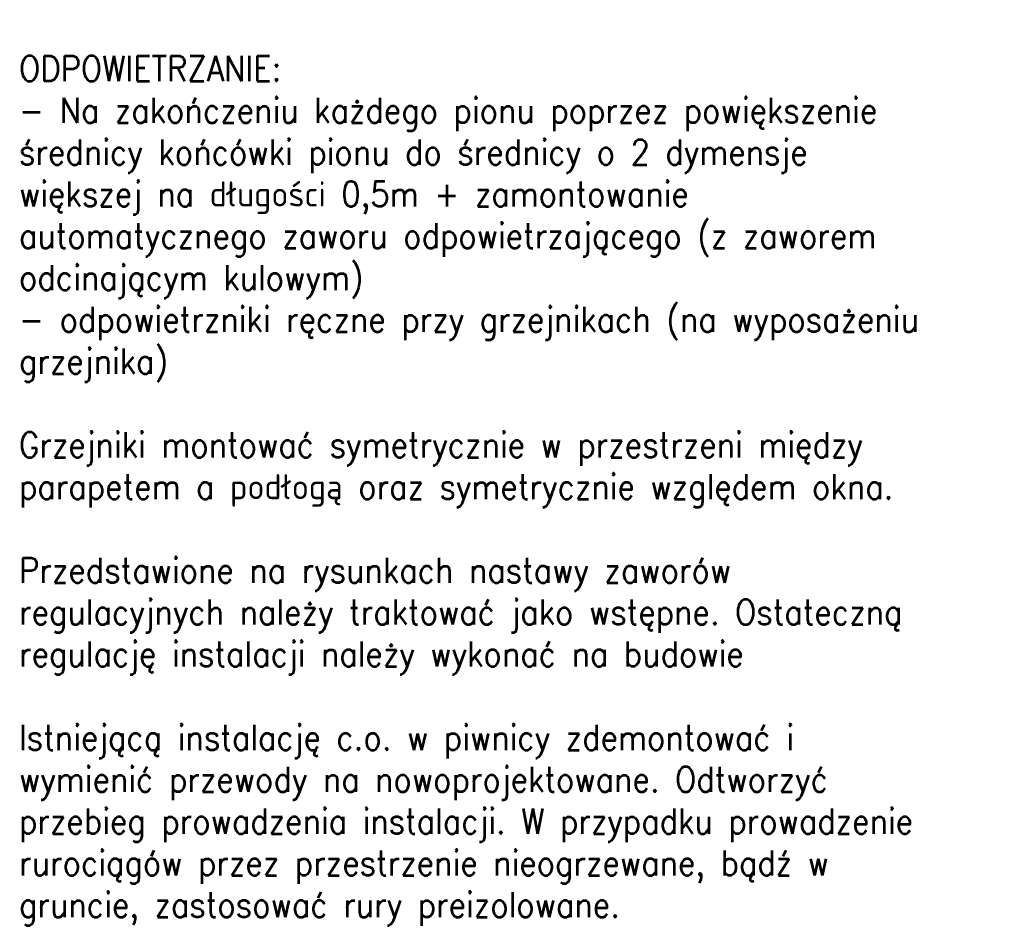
# Model space of a CAD drawing. Header units: millimetres. Extents: x -573548 to 674770, y -210017 to -47794.
# Tile 208 of 234: x 137522 to 142232, y -94616 to -90284. Entities that reach past the tile are written whole.
import ezdxf

# ---------------------------------------------------------------- set-up
doc = ezdxf.new("R2010")
doc.units = ezdxf.units.MM
doc.layers.add('_S_CO_OPIS_GR', color=7, linetype='Continuous', lineweight=13)
doc.styles.add('JOLARS', font='simplex.shx', dxfattribs={"width": 0.7})

msp = doc.modelspace()

# ---------------------------------------------------------------- texts
at = {"layer": '_S_CO_OPIS_GR', "lineweight": 9, "insert": (137518.7, -89056.9, 126), "char_height": 120, "width": 4778.664, "attachment_point": 1, "style": 'JOLARS'}
msp.add_mtext('{\\W0.8;WYTYCZNE MONTAŻU:{\\H1.3636x;\\W0.9;\\P\\Fsimplex|c238;\\H0.73335x;ODWODNIENIE\\P}\\W0.9;- przez zamontowanie zaworów spustowych u podstawy każdego pionu\\P- przez zamontowanie w najniższych miejscach instalacji kurków spustowych; w sytuacjach awaryjnych\\P\\PODPOWIETRZANIE:\\P\\pxt6.4;- Na zakończeniu każdego pionu poprzez powiększenie średnicy końcówki pionu do średnicy o 2 dymensje większej na długości 0,5m + zamontowanie automatycznego zaworu odpowietrzającego (z zaworem odcinającym kulowym)\\P\\ptz;- odpowietrzniki ręczne przy grzejnikach (na wyposażeniu grzejnika)}\\P\\pt;\\P\\W0.9;Grzejniki montować symetrycznie w przestrzeni między parapetem a podłogą oraz symetrycznie względem okna.\\P\\pxtz; \\PPrzedstawione na rysunkach nastawy zaworów regulacyjnych należy traktować jako wstępne. Ostateczną regulację instalacji należy wykonać na budowie\\P\\PIstniejącą instalację c.o. w piwnicy zdemontować i wymienić przewody na nowoprojektowane. Odtworzyć przebieg prowadzenia instalacji. W przypadku prowadzenie rurociągów przez przestrzenie nieogrzewane, bądź w gruncie, zastosować rury preizolowane.\\P \\PGrzejniki w piwnicy pozostawić bez zmian. Zawory termostatyczne i grzejnikowe pozostawić bez zmian- w przypadku zniszczenia lub zużycia wymienić na nowe.', dxfattribs=at)

doc.saveas('drawing.dxf')
